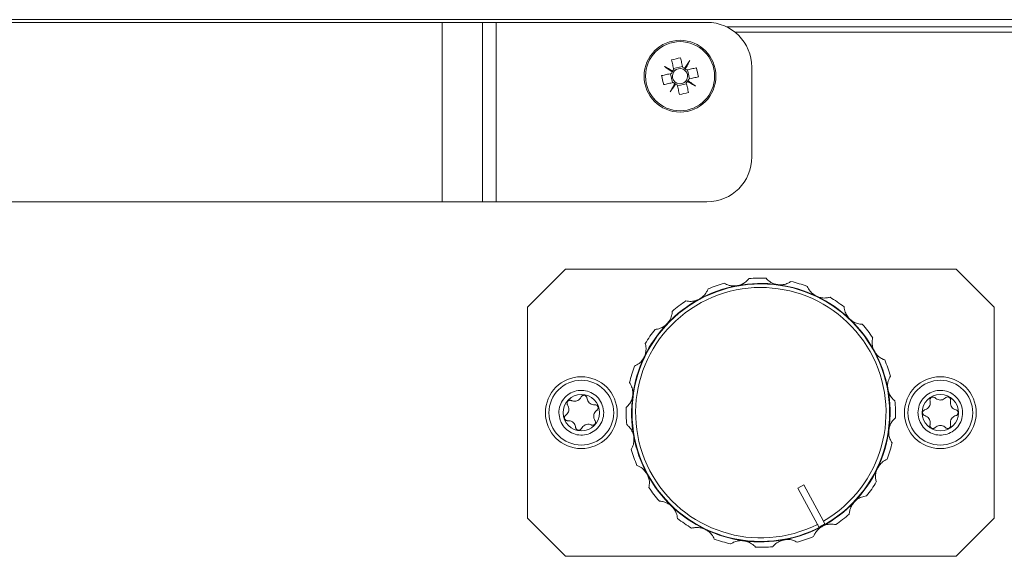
# Model space of a CAD drawing. Header units: millimetres. Extents: x -219 to 1361, y -849 to 661.
# Tile 67 of 73: x 533 to 642, y 456 to 516. Entities that reach past the tile are written whole.
import ezdxf

# ---------------------------------------------------------------- set-up
doc = ezdxf.new("R2010")
doc.units = ezdxf.units.MM

msp = doc.modelspace()

# ---------------------------------------------------------------- linework, layer by layer
at = {"color": 8, "linetype": 'Continuous', "lineweight": 15}
for p, q in [((373.77, 515.98), (692.57, 515.98)), ((611.45, 515.17), (652.27, 515.17))]:
    msp.add_line(p, q, dxfattribs=at)
at = {"color": 7, "linetype": 'Continuous', "lineweight": 15}
for p, q in [((432.77, 515.68), (579.77, 515.68)), ((579.77, 495.68), (579.77, 515.68)), ((579.77, 515.68), (584.27, 515.68)), ((584.27, 495.68), (584.27, 515.68)), ((584.27, 515.68), (585.77, 515.68)), ((585.77, 495.68), (585.77, 515.68)), ((585.77, 515.68), (609.27, 515.68)), ((611.45, 515.18), (652.27, 515.18)), ((644.03, 514.58), (612.4, 514.58)), ((605.39, 510.16), (605.39, 510.17)), ((605.44, 510.26), (605.45, 510.26)), ((606.55, 510.75), (605.55, 510.52)), ((606.76, 510.55), (606.76, 510.56)), ((606.85, 510.5), (606.85, 510.5)), ((607.34, 509.39), (607.11, 510.39)), ((614.27, 500.68), (614.27, 510.68)), ((605.19, 509.96), (605.42, 508.96)), ((607.09, 509.09), (607.09, 509.09)), ((607.15, 509.19), (607.15, 509.18)), ((605.68, 508.85), (605.69, 508.86)), ((605.78, 508.8), (605.78, 508.79)), ((605.98, 508.6), (606.99, 508.83)), ((432.77, 495.68), (579.77, 495.68)), ((579.77, 495.68), (584.27, 495.68)), ((584.27, 495.68), (585.77, 495.68)), ((585.77, 495.68), (609.27, 495.68)), ((593.51, 488.18), (589.27, 483.94)), ((637.03, 488.18), (593.51, 488.18)), ((641.27, 483.94), (637.03, 488.18)), ((589.27, 483.94), (589.27, 460.42)), ((641.27, 460.42), (641.27, 483.94)), ((620.05, 464.13), (619.39, 463.77)), ((622.24, 460.09), (620.05, 464.13)), ((621.58, 459.73), (619.39, 463.77)), ((589.27, 460.42), (593.51, 456.18)), ((621.74, 459.43), (622.4, 459.79)), ((637.03, 456.18), (641.27, 460.42)), ((593.51, 456.18), (637.03, 456.18))]:
    msp.add_line(p, q, dxfattribs=at)
at = {"color": 7, "linetype": 'Continuous', "lineweight": 15, "flags": 128}
for points in [[(605.33, 511.5), (605.36, 511.36), (605.39, 511.23), (605.42, 511.09), (605.45, 510.96), (605.48, 510.82), (605.51, 510.68), (605.54, 510.55), (605.57, 510.41)], [(606.58, 510.64), (606.55, 510.77), (606.52, 510.91), (606.48, 511.05), (606.45, 511.19), (606.42, 511.32), (606.39, 511.46), (606.36, 511.59), (606.33, 511.72)], [(607.36, 511.41), (607.29, 511.3), (607.21, 511.2), (607.14, 511.09), (607.06, 510.99), (606.99, 510.88), (606.91, 510.77), (606.84, 510.66), (606.76, 510.56)], [(606.85, 510.5), (606.92, 510.61), (606.98, 510.73), (607.05, 510.84), (607.11, 510.96), (607.17, 511.07), (607.24, 511.19), (607.3, 511.3), (607.36, 511.41)], [(605.44, 510.26), (605.33, 510.32), (605.21, 510.39), (605.1, 510.45), (604.98, 510.52), (604.87, 510.58), (604.76, 510.64), (604.65, 510.71), (604.53, 510.77)], [(604.53, 510.77), (604.64, 510.7), (604.74, 510.62), (604.85, 510.55), (604.96, 510.47), (605.06, 510.4), (605.17, 510.32), (605.28, 510.24), (605.39, 510.17)], [(608.09, 510.62), (607.96, 510.59), (607.82, 510.55), (607.69, 510.52), (607.55, 510.49), (607.41, 510.46), (607.28, 510.43), (607.14, 510.4), (607, 510.37)], [(605.31, 509.99), (605.17, 509.95), (605.03, 509.92), (604.89, 509.89), (604.76, 509.86), (604.62, 509.83), (604.49, 509.8), (604.35, 509.77), (604.22, 509.74)], [(607.09, 509.09), (607.21, 509.03), (607.32, 508.96), (607.44, 508.9), (607.55, 508.83), (607.66, 508.77), (607.78, 508.71), (607.89, 508.64), (608, 508.58)], [(608, 508.58), (607.9, 508.66), (607.79, 508.73), (607.69, 508.8), (607.58, 508.88), (607.47, 508.96), (607.36, 509.03), (607.26, 509.11), (607.15, 509.18)], [(607.23, 509.36), (607.37, 509.4), (607.5, 509.43), (607.64, 509.46), (607.78, 509.49), (607.91, 509.52), (608.05, 509.55), (608.18, 509.58), (608.32, 509.61)], [(604.45, 508.74), (604.58, 508.77), (604.71, 508.8), (604.85, 508.83), (604.98, 508.86), (605.12, 508.89), (605.26, 508.92), (605.4, 508.95), (605.53, 508.98)], [(605.68, 508.85), (605.62, 508.74), (605.55, 508.62), (605.49, 508.51), (605.43, 508.39), (605.36, 508.28), (605.3, 508.17), (605.24, 508.05), (605.17, 507.94)], [(605.17, 507.94), (605.25, 508.05), (605.32, 508.15), (605.4, 508.26), (605.47, 508.36), (605.55, 508.47), (605.62, 508.58), (605.7, 508.69), (605.78, 508.79)], [(605.96, 508.72), (605.99, 508.58), (606.02, 508.44), (606.05, 508.3), (606.08, 508.17), (606.11, 508.03), (606.14, 507.89), (606.17, 507.76), (606.2, 507.63)], [(607.21, 507.85), (607.18, 507.99), (607.15, 508.12), (607.12, 508.26), (607.09, 508.39), (607.05, 508.53), (607.02, 508.67), (606.99, 508.8), (606.96, 508.94)], [(621.74, 459.43), (621.61, 459.68), (621.58, 459.73)], [(622.4, 459.79), (622.27, 460.04), (622.24, 460.09)]]:
    msp.add_lwpolyline(points, dxfattribs=at)
at = {"color": 7, "linetype": 'Continuous', "lineweight": 15}
for centre, radius in [((606.27, 509.68), 4), ((606.27, 509.68), 3.85), ((615.27, 472.18), 14.35), ((595.27, 472.18), 4), ((635.27, 472.18), 4), ((595.27, 472.18), 3.61), ((635.27, 472.18), 3.61), ((595.27, 472.18), 2.02), ((635.27, 472.18), 2.03)]:
    msp.add_circle(centre, radius, dxfattribs=at)
for centre, radius, start, end in [((609.27, 510.68), 5, 0, 90), ((609, 497.59), 14.38, 100.693, 104.7977), ((606.27, 509.68), 1.01, 150.8495, 162.0585), ((606.27, 509.68), 1.01, 144.62, 150.8708), ((606.27, 509.68), 1.01, 133.4323, 144.6414), ((606.27, 509.68), 0.851, 139.9865, 155.5043), ((606.27, 509.68), 0.851, 65.5043, 139.9865), ((606.27, 509.68), 1.01, 60.8495, 72.0585), ((606.27, 509.68), 0.851, 49.9865, 65.5043), ((606.27, 509.68), 1.01, 54.62, 60.8708), ((606.27, 509.68), 0.851, 335.5043, 49.9865), ((606.27, 509.68), 1.01, 43.4323, 54.6414), ((594.19, 506.94), 14.38, 10.6918, 14.7979), ((618.36, 512.41), 14.39, 190.6946, 194.7967), ((606.27, 509.68), 0.851, 155.5043, 229.9865), ((606.27, 509.68), 0.851, 229.9865, 245.5043), ((606.27, 509.68), 0.851, 245.5043, 319.9865), ((606.27, 509.68), 0.851, 319.9865, 335.5043), ((606.27, 509.68), 1.01, 313.4323, 324.6414), ((606.27, 509.68), 1.01, 324.62, 330.8708), ((606.27, 509.68), 1.01, 330.8495, 342.0585), ((606.27, 509.68), 1.01, 223.4323, 234.6414), ((606.27, 509.68), 1.01, 234.62, 240.8708), ((606.27, 509.68), 1.01, 240.8495, 252.0585), ((603.53, 521.76), 14.38, 280.6936, 284.7973), ((609.27, 500.68), 5, 270, 0), ((615.27, 472.18), 15, 87.7884, 95.0776), ((615.27, 472.18), 13.95, 299.9734, 296.8926), ((615.27, 472.18), 14.4, 100.433, 118.433), ((615.27, 472.18), 15, 105.7884, 113.0776), ((615.27, 472.18), 14.4, 82.433, 100.433), ((615.27, 472.18), 14.4, 64.433, 82.433), ((615.27, 472.18), 15, 69.7884, 77.0776), ((615.27, 472.18), 14.4, 46.433, 64.433), ((615.27, 472.18), 15, 51.7884, 59.0776), ((615.27, 472.18), 14.4, 118.433, 136.433), ((615.27, 472.18), 15, 123.7884, 131.0776), ((615.27, 472.18), 14.4, 136.433, 154.433), ((615.27, 472.18), 14.4, 28.433, 46.433), ((615.27, 472.18), 15, 33.7884, 41.0776), ((615.27, 472.18), 15, 141.7884, 149.0776), ((615.27, 472.18), 14.4, 154.433, 172.433), ((615.27, 472.18), 14.4, 10.433, 28.433), ((615.27, 472.18), 15, 159.7884, 167.0776), ((615.27, 472.18), 15, 15.7884, 23.0776), ((615.27, 472.18), 14.4, 172.433, 190.433), ((615.27, 472.18), 14.4, 352.433, 10.433), ((615.27, 472.18), 15, 357.7884, 5.0776), ((615.27, 472.18), 15, 177.7884, 185.0776), ((615.27, 472.18), 14.4, 190.433, 208.433), ((615.27, 472.18), 14.4, 334.433, 352.433), ((615.27, 472.18), 15, 339.7884, 347.0776), ((615.27, 472.18), 15, 195.7884, 203.0776), ((615.27, 472.18), 14.4, 208.433, 226.433), ((615.27, 472.18), 14.4, 316.433, 334.433), ((615.27, 472.18), 15, 321.7884, 329.0776), ((615.27, 472.18), 15, 213.7884, 221.0776), ((615.27, 472.18), 14.4, 298.433, 316.433), ((615.27, 472.18), 14.4, 226.433, 244.433), ((615.27, 472.18), 15, 303.7884, 311.0776), ((615.27, 472.18), 15, 231.7884, 239.0776), ((615.27, 472.18), 14.4, 244.433, 262.433), ((615.27, 472.18), 14.4, 280.433, 298.433), ((615.27, 472.18), 15, 249.7884, 257.0776), ((615.27, 472.18), 14.4, 262.433, 280.433), ((615.27, 472.18), 15, 285.7884, 293.0776), ((615.27, 472.18), 15, 267.7884, 275.0776)]:
    msp.add_arc(centre, radius, start, end, dxfattribs=at)
for points, knots in [([(612.66, 486.34), (612.7, 486.35), (612.9, 486.39), (613.28, 486.53), (613.67, 486.8), (613.86, 487.02), (613.94, 487.12)], [0, 0, 0, 0, 0.078887, 0.362732, 0.729797, 1, 1, 1, 1]), ([(615.85, 487.16), (615.98, 487.03), (616.23, 486.78), (616.71, 486.54), (617.03, 486.48), (617.16, 486.45)], [0, 0, 0, 0, 0.419737, 0.747634, 1, 1, 1, 1]), ([(608.41, 484.84), (608.45, 484.86), (608.63, 484.96), (608.94, 485.21), (609.23, 485.59), (609.34, 485.86), (609.39, 485.98)], [0, 0, 0, 0, 0.0788867, 0.3627302, 0.7297934, 1, 1, 1, 1]), ([(611.19, 486.61), (611.36, 486.52), (611.67, 486.36), (612.2, 486.28), (612.52, 486.32), (612.66, 486.34)], [0, 0, 0, 0, 0.419737, 0.747633, 1, 1, 1, 1]), ([(617.16, 486.45), (617.21, 486.45), (617.41, 486.42), (617.81, 486.44), (618.27, 486.58), (618.52, 486.73), (618.62, 486.8)], [0, 0, 0, 0, 0.078882, 0.362732, 0.729791, 1, 1, 1, 1]), ([(620.45, 486.25), (620.54, 486.08), (620.7, 485.77), (621.08, 485.39), (621.36, 485.23), (621.48, 485.17)], [0, 0, 0, 0, 0.419733, 0.747633, 1, 1, 1, 1]), ([(621.48, 485.17), (621.52, 485.15), (621.71, 485.06), (622.1, 484.96), (622.57, 484.95), (622.86, 485.01), (622.98, 485.04)], [0, 0, 0, 0, 0.078885, 0.362732, 0.729792, 1, 1, 1, 1]), ([(606.93, 484.64), (607.12, 484.61), (607.46, 484.56), (607.99, 484.64), (608.28, 484.78), (608.41, 484.84)], [0, 0, 0, 0, 0.419736, 0.74763, 1, 1, 1, 1]), ([(624.55, 483.96), (624.58, 483.77), (624.63, 483.43), (624.88, 482.95), (625.1, 482.71), (625.19, 482.61)], [0, 0, 0, 0, 0.419734, 0.747632, 1, 1, 1, 1]), ([(604.83, 482.1), (604.86, 482.13), (605, 482.28), (605.22, 482.62), (605.38, 483.07), (605.4, 483.36), (605.41, 483.48)], [0, 0, 0, 0, 0.078884, 0.362734, 0.729793, 1, 1, 1, 1]), ([(603.48, 481.45), (603.67, 481.48), (604.02, 481.54), (604.49, 481.78), (604.73, 482), (604.83, 482.1)], [0, 0, 0, 0, 0.419734, 0.74763, 1, 1, 1, 1]), ([(625.19, 482.61), (625.22, 482.58), (625.37, 482.44), (625.71, 482.22), (626.16, 482.06), (626.45, 482.04), (626.57, 482.03)], [0, 0, 0, 0, 0.0788853, 0.3627339, 0.7297906, 1, 1, 1, 1]), ([(627.73, 480.52), (627.7, 480.33), (627.65, 479.98), (627.73, 479.45), (627.87, 479.16), (627.93, 479.03)], [0, 0, 0, 0, 0.419735, 0.747632, 1, 1, 1, 1]), ([(602.28, 478.39), (602.3, 478.43), (602.38, 478.61), (602.48, 479.01), (602.5, 479.48), (602.43, 479.76), (602.4, 479.88)], [0, 0, 0, 0, 0.078882, 0.362733, 0.729792, 1, 1, 1, 1]), ([(601.19, 477.36), (601.36, 477.45), (601.67, 477.6), (602.05, 477.98), (602.21, 478.27), (602.28, 478.39)], [0, 0, 0, 0, 0.419735, 0.74763, 1, 1, 1, 1]), ([(627.93, 479.03), (627.95, 478.99), (628.05, 478.82), (628.31, 478.5), (628.68, 478.21), (628.95, 478.1), (629.07, 478.06)], [0, 0, 0, 0, 0.078886, 0.362734, 0.729793, 1, 1, 1, 1]), ([(629.7, 476.26), (629.61, 476.08), (629.46, 475.78), (629.37, 475.24), (629.41, 474.92), (629.43, 474.78)], [0, 0, 0, 0, 0.419734, 0.747632, 1, 1, 1, 1]), ([(600.99, 474.07), (601, 474.12), (601.02, 474.32), (601, 474.72), (600.86, 475.18), (600.71, 475.42), (600.65, 475.53)], [0, 0, 0, 0, 0.0788824, 0.3627319, 0.7297896, 1, 1, 1, 1]), ([(592.92, 471.33), (592.86, 471.61), (592.72, 472.15), (592.87, 473), (593.27, 473.75), (593.91, 474.32), (594.69, 474.65), (595.54, 474.7), (596.36, 474.46), (597.06, 473.97), (597.44, 473.44), (597.69, 472.84), (597.81, 472.19), (597.67, 471.35), (597.26, 470.6), (596.63, 470.03), (595.84, 469.7), (594.99, 469.65), (594.17, 469.89), (593.48, 470.38), (593.09, 470.91), (592.96, 471.25), (592.92, 471.33)], [0, 0, 0, 0, 0.053686, 0.107372, 0.161058, 0.214745, 0.268431, 0.322117, 0.375803, 0.42949, 0.483176, 0.5, 0.553686, 0.607372, 0.661059, 0.714745, 0.768431, 0.822118, 0.875804, 0.92949, 0.983176, 1, 1, 1, 1]), ([(595.25, 473.93), (595.21, 473.85), (595.12, 473.7), (594.93, 473.57), (594.74, 473.49), (594.53, 473.45), (594.32, 473.47), (594.2, 473.52), (594.16, 473.54)], [0, 0, 0, 0, 0.2130305, 0.4264843, 0.4998895, 0.7007822, 0.9013392, 1, 1, 1, 1]), ([(595.25, 473.93), (595.27, 473.96), (595.31, 474.03), (595.41, 474.1), (595.52, 474.13), (595.64, 474.12), (595.74, 474.08), (595.82, 474), (595.88, 473.91), (595.89, 473.85), (595.89, 473.82)], [0, 0, 0, 0, 0.13168, 0.263469, 0.39261, 0.518807, 0.643492, 0.768384, 0.895093, 1, 1, 1, 1]), ([(600.28, 472.75), (600.42, 472.89), (600.66, 473.14), (600.9, 473.62), (600.97, 473.93), (600.99, 474.07)], [0, 0, 0, 0, 0.419731, 0.747629, 1, 1, 1, 1]), ([(629.43, 474.78), (629.44, 474.74), (629.48, 474.54), (629.62, 474.16), (629.89, 473.77), (630.11, 473.58), (630.21, 473.5)], [0, 0, 0, 0, 0.078886, 0.362735, 0.72979, 1, 1, 1, 1]), ([(632.78, 472.18), (632.81, 472.46), (632.86, 473.02), (633.29, 473.76), (633.92, 474.33), (634.71, 474.65), (635.56, 474.7), (636.38, 474.46), (637.07, 473.96), (637.56, 473.26), (637.74, 472.63), (637.77, 471.98), (637.66, 471.33), (637.25, 470.59), (636.61, 470.02), (635.82, 469.7), (634.97, 469.65), (634.16, 469.89), (633.46, 470.39), (632.98, 471.09), (632.79, 471.72), (632.78, 472.09), (632.78, 472.18)], [0, 0, 0, 0, 0.053686, 0.107373, 0.161059, 0.214745, 0.268431, 0.322117, 0.375804, 0.42949, 0.483176, 0.5, 0.553686, 0.607372, 0.661059, 0.714745, 0.768431, 0.822117, 0.875804, 0.92949, 0.983176, 1, 1, 1, 1]), ([(634.12, 473.51), (634.12, 473.55), (634.1, 473.62), (634.14, 473.73), (634.2, 473.83), (634.29, 473.9), (634.4, 473.93), (634.51, 473.93), (634.61, 473.9), (634.66, 473.85), (634.69, 473.83)], [0, 0, 0, 0, 0.131682, 0.263476, 0.392609, 0.518815, 0.643495, 0.768387, 0.895094, 1, 1, 1, 1]), ([(635.85, 473.83), (635.88, 473.86), (635.94, 473.91), (636.05, 473.94), (636.17, 473.93), (636.27, 473.88), (636.36, 473.81), (636.41, 473.71), (636.43, 473.6), (636.42, 473.54), (636.41, 473.51)], [0, 0, 0, 0, 0.13169, 0.26348, 0.392613, 0.518819, 0.6435, 0.768392, 0.895101, 1, 1, 1, 1]), ([(593.74, 473.04), (593.78, 472.96), (593.87, 472.8), (593.9, 472.53), (593.84, 472.26), (593.71, 472.04), (593.59, 471.94), (593.53, 471.9)], [0, 0, 0, 0, 0.213117, 0.426664, 0.629685, 0.826086, 1, 1, 1, 1]), ([(593.74, 473.04), (593.72, 473.08), (593.68, 473.14), (593.67, 473.26), (593.7, 473.37), (593.77, 473.47), (593.86, 473.54), (593.96, 473.57), (594.07, 473.57), (594.13, 473.55), (594.16, 473.54)], [0, 0, 0, 0, 0.1316812, 0.2634709, 0.3926089, 0.5188088, 0.6434953, 0.7683812, 0.8950846, 1, 1, 1, 1]), ([(596.78, 473.06), (596.69, 473.07), (596.51, 473.07), (596.25, 473.19), (596.06, 473.37), (595.93, 473.59), (595.91, 473.74), (595.89, 473.82)], [0, 0, 0, 0, 0.213118, 0.42666, 0.629684, 0.826093, 1, 1, 1, 1]), ([(596.78, 473.06), (596.82, 473.06), (596.9, 473.06), (597, 473.01), (597.09, 472.93), (597.14, 472.83), (597.15, 472.72), (597.13, 472.61), (597.08, 472.51), (597.03, 472.47), (597, 472.45)], [0, 0, 0, 0, 0.131685, 0.263477, 0.392614, 0.518816, 0.643499, 0.768385, 0.8951, 1, 1, 1, 1]), ([(634.12, 473.51), (634.14, 473.42), (634.17, 473.24), (634.1, 472.97), (633.95, 472.74), (633.76, 472.58), (633.61, 472.53), (633.54, 472.5)], [0, 0, 0, 0, 0.21312, 0.426667, 0.629682, 0.82609, 1, 1, 1, 1]), ([(635.85, 473.83), (635.78, 473.77), (635.64, 473.66), (635.42, 473.6), (635.21, 473.59), (635.01, 473.62), (634.81, 473.72), (634.72, 473.8), (634.69, 473.83)], [0, 0, 0, 0, 0.213024, 0.426486, 0.499891, 0.700779, 0.90133, 1, 1, 1, 1]), ([(636.99, 472.5), (636.91, 472.53), (636.74, 472.6), (636.54, 472.79), (636.41, 473.03), (636.37, 473.28), (636.4, 473.43), (636.41, 473.51)], [0, 0, 0, 0, 0.213113, 0.426664, 0.629683, 0.826089, 1, 1, 1, 1]), ([(593.75, 471.29), (593.71, 471.29), (593.64, 471.29), (593.53, 471.34), (593.45, 471.42), (593.4, 471.52), (593.38, 471.63), (593.41, 471.74), (593.46, 471.84), (593.51, 471.88), (593.53, 471.9)], [0, 0, 0, 0, 0.131684, 0.263477, 0.392613, 0.518816, 0.643499, 0.768392, 0.8951, 1, 1, 1, 1]), ([(596.79, 471.31), (596.75, 471.39), (596.66, 471.55), (596.64, 471.83), (596.7, 472.09), (596.82, 472.31), (596.94, 472.41), (597, 472.45)], [0, 0, 0, 0, 0.213113, 0.426666, 0.629683, 0.826089, 1, 1, 1, 1]), ([(633.54, 471.85), (633.51, 471.86), (633.43, 471.89), (633.35, 471.97), (633.3, 472.08), (633.29, 472.19), (633.31, 472.3), (633.37, 472.4), (633.45, 472.47), (633.51, 472.49), (633.54, 472.5)], [0, 0, 0, 0, 0.131685, 0.263472, 0.392612, 0.518812, 0.643502, 0.768389, 0.8951, 1, 1, 1, 1]), ([(633.54, 471.85), (633.63, 471.82), (633.8, 471.75), (634, 471.56), (634.12, 471.32), (634.16, 471.07), (634.14, 470.92), (634.12, 470.84)], [0, 0, 0, 0, 0.213117, 0.426667, 0.629685, 0.82609, 1, 1, 1, 1]), ([(636.41, 470.84), (636.4, 470.93), (636.37, 471.11), (636.44, 471.38), (636.58, 471.61), (636.78, 471.77), (636.92, 471.83), (636.99, 471.85)], [0, 0, 0, 0, 0.213116, 0.426665, 0.629686, 0.826092, 1, 1, 1, 1]), ([(636.99, 472.5), (637.03, 472.49), (637.1, 472.46), (637.18, 472.38), (637.24, 472.27), (637.25, 472.16), (637.22, 472.05), (637.17, 471.95), (637.09, 471.88), (637.02, 471.86), (636.99, 471.85)], [0, 0, 0, 0, 0.1316904, 0.2634814, 0.392612, 0.5188097, 0.6434976, 0.7683831, 0.8950969, 1, 1, 1, 1]), ([(593.75, 471.29), (593.84, 471.28), (594.03, 471.28), (594.28, 471.17), (594.48, 470.98), (594.6, 470.76), (594.63, 470.61), (594.64, 470.53)], [0, 0, 0, 0, 0.213118, 0.426662, 0.629686, 0.826085, 1, 1, 1, 1]), ([(595.28, 470.42), (595.33, 470.5), (595.42, 470.65), (595.6, 470.78), (595.8, 470.87), (596, 470.9), (596.22, 470.88), (596.34, 470.83), (596.37, 470.81)], [0, 0, 0, 0, 0.213028, 0.426489, 0.499892, 0.700783, 0.901327, 1, 1, 1, 1]), ([(596.79, 471.31), (596.81, 471.28), (596.85, 471.21), (596.86, 471.09), (596.83, 470.98), (596.77, 470.88), (596.7, 470.83), (596.61, 470.79), (596.52, 470.77), (596.43, 470.79), (596.39, 470.81), (596.37, 470.81)], [0, 0, 0, 0, 0.131665, 0.263431, 0.392545, 0.518715, 0.643385, 0.698317, 0.827214, 0.956003, 1, 1, 1, 1]), ([(601.11, 469.57), (601.1, 469.61), (601.06, 469.81), (600.91, 470.19), (600.64, 470.58), (600.42, 470.77), (600.33, 470.85)], [0, 0, 0, 0, 0.078883, 0.362734, 0.729793, 1, 1, 1, 1]), ([(630.26, 471.6), (630.12, 471.46), (629.87, 471.21), (629.63, 470.73), (629.57, 470.42), (629.54, 470.28)], [0, 0, 0, 0, 0.419736, 0.747634, 1, 1, 1, 1]), ([(634.69, 470.52), (634.66, 470.49), (634.6, 470.45), (634.51, 470.42), (634.42, 470.42), (634.34, 470.43), (634.24, 470.49), (634.16, 470.57), (634.12, 470.67), (634.11, 470.77), (634.12, 470.82), (634.12, 470.84)], [0, 0, 0, 0, 0.131651, 0.263405, 0.301596, 0.426786, 0.552005, 0.676538, 0.801736, 0.929113, 1, 1, 1, 1]), ([(634.69, 470.52), (634.76, 470.58), (634.9, 470.69), (635.11, 470.75), (635.32, 470.76), (635.53, 470.73), (635.72, 470.63), (635.82, 470.55), (635.85, 470.52)], [0, 0, 0, 0, 0.2130263, 0.4264879, 0.4998922, 0.7007791, 0.9013269, 1, 1, 1, 1]), ([(636.41, 470.84), (636.42, 470.81), (636.43, 470.73), (636.4, 470.62), (636.34, 470.52), (636.24, 470.45), (636.16, 470.42), (636.06, 470.42), (635.97, 470.43), (635.89, 470.48), (635.86, 470.51), (635.85, 470.52)], [0, 0, 0, 0, 0.131666, 0.263429, 0.392545, 0.518724, 0.643384, 0.698322, 0.827217, 0.956018, 1, 1, 1, 1]), ([(595.28, 470.42), (595.26, 470.39), (595.22, 470.32), (595.15, 470.27), (595.07, 470.24), (594.98, 470.22), (594.87, 470.24), (594.77, 470.29), (594.69, 470.37), (594.65, 470.46), (594.64, 470.51), (594.64, 470.53)], [0, 0, 0, 0, 0.131648, 0.263408, 0.301603, 0.426788, 0.552009, 0.676544, 0.801731, 0.929113, 1, 1, 1, 1]), ([(600.83, 468.09), (600.92, 468.27), (601.08, 468.58), (601.16, 469.11), (601.12, 469.43), (601.11, 469.57)], [0, 0, 0, 0, 0.419732, 0.747633, 1, 1, 1, 1]), ([(629.54, 470.28), (629.54, 470.24), (629.51, 470.03), (629.54, 469.63), (629.67, 469.18), (629.82, 468.93), (629.89, 468.82)], [0, 0, 0, 0, 0.078886, 0.362736, 0.729791, 1, 1, 1, 1]), ([(602.6, 465.32), (602.58, 465.36), (602.48, 465.53), (602.23, 465.85), (601.85, 466.14), (601.58, 466.25), (601.47, 466.3)], [0, 0, 0, 0, 0.078882, 0.36273, 0.729786, 1, 1, 1, 1]), ([(629.34, 466.99), (629.17, 466.9), (628.86, 466.75), (628.48, 466.37), (628.33, 466.08), (628.26, 465.96)], [0, 0, 0, 0, 0.419733, 0.747631, 1, 1, 1, 1]), ([(602.8, 463.83), (602.83, 464.03), (602.89, 464.37), (602.8, 464.9), (602.66, 465.19), (602.6, 465.32)], [0, 0, 0, 0, 0.419732, 0.747631, 1, 1, 1, 1]), ([(628.26, 465.96), (628.24, 465.92), (628.16, 465.74), (628.05, 465.35), (628.04, 464.87), (628.11, 464.59), (628.14, 464.47)], [0, 0, 0, 0, 0.0788843, 0.3627363, 0.729792, 1, 1, 1, 1]), ([(605.34, 461.74), (605.31, 461.77), (605.16, 461.91), (604.82, 462.13), (604.37, 462.29), (604.08, 462.31), (603.96, 462.32)], [0, 0, 0, 0, 0.078879, 0.362736, 0.729794, 1, 1, 1, 1]), ([(625.7, 462.25), (625.67, 462.22), (625.54, 462.07), (625.32, 461.73), (625.16, 461.28), (625.13, 460.99), (625.12, 460.87)], [0, 0, 0, 0, 0.078882, 0.362732, 0.729794, 1, 1, 1, 1]), ([(627.05, 462.9), (626.86, 462.87), (626.52, 462.81), (626.04, 462.57), (625.8, 462.35), (625.7, 462.25)], [0, 0, 0, 0, 0.419733, 0.747634, 1, 1, 1, 1]), ([(605.99, 460.39), (605.96, 460.58), (605.9, 460.92), (605.66, 461.4), (605.44, 461.64), (605.34, 461.74)], [0, 0, 0, 0, 0.419732, 0.747629, 1, 1, 1, 1]), ([(623.61, 459.71), (623.42, 459.74), (623.08, 459.79), (622.54, 459.71), (622.25, 459.57), (622.12, 459.51)], [0, 0, 0, 0, 0.419737, 0.747632, 1, 1, 1, 1]), ([(609.05, 459.19), (609.01, 459.2), (608.83, 459.29), (608.44, 459.39), (607.96, 459.4), (607.68, 459.34), (607.56, 459.31)], [0, 0, 0, 0, 0.078877, 0.362733, 0.729791, 1, 1, 1, 1]), ([(610.09, 458.1), (610, 458.27), (609.84, 458.58), (609.46, 458.96), (609.18, 459.12), (609.05, 459.19)], [0, 0, 0, 0, 0.419731, 0.747633, 1, 1, 1, 1]), ([(622.12, 459.51), (622.09, 459.49), (621.91, 459.39), (621.6, 459.14), (621.31, 458.76), (621.19, 458.49), (621.15, 458.38)], [0, 0, 0, 0, 0.078884, 0.362736, 0.729792, 1, 1, 1, 1]), ([(613.37, 457.9), (613.33, 457.91), (613.13, 457.93), (612.72, 457.91), (612.27, 457.77), (612.02, 457.62), (611.91, 457.56)], [0, 0, 0, 0, 0.0788831, 0.3627305, 0.7297924, 1, 1, 1, 1]), ([(614.69, 457.19), (614.55, 457.32), (614.31, 457.57), (613.83, 457.81), (613.51, 457.87), (613.37, 457.9)], [0, 0, 0, 0, 0.419729, 0.747627, 1, 1, 1, 1]), ([(617.88, 458.01), (617.83, 458), (617.63, 457.96), (617.26, 457.82), (616.87, 457.55), (616.68, 457.33), (616.6, 457.23)], [0, 0, 0, 0, 0.078886, 0.362736, 0.729793, 1, 1, 1, 1]), ([(619.35, 457.74), (619.18, 457.83), (618.87, 457.99), (618.34, 458.07), (618.01, 458.03), (617.88, 458.01)], [0, 0, 0, 0, 0.419736, 0.747633, 1, 1, 1, 1])]:
    msp.add_open_spline(points, degree=3, knots=knots, dxfattribs=at)

doc.saveas('drawing.dxf')
